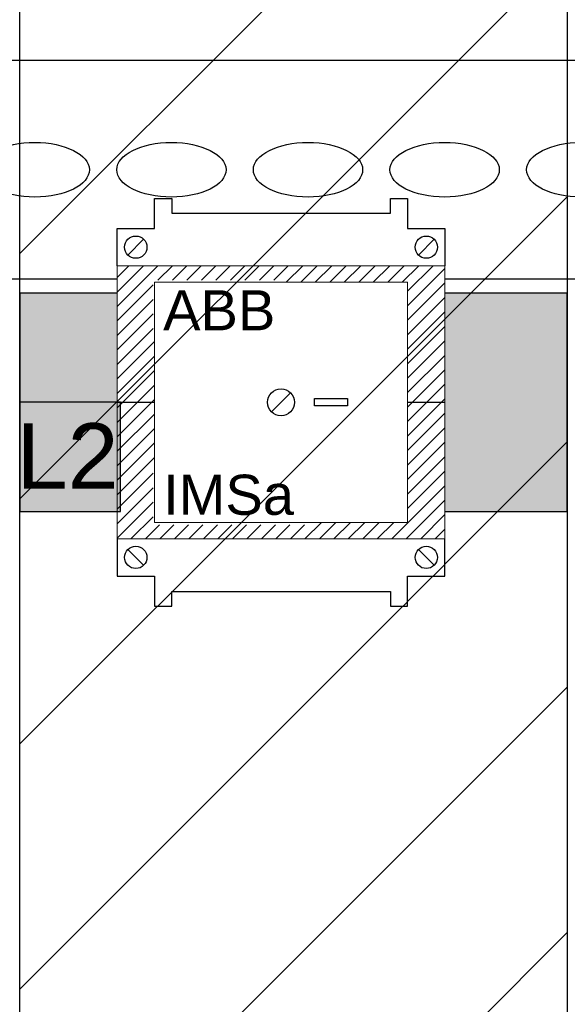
# Model space of a CAD drawing. Header units: millimetres. Extents: x -11513 to 3649, y 2330 to 12522.
# Tile 20 of 75: x -9882 to -9780, y 8247 to 8431. Entities that reach past the tile are written whole.
import ezdxf

# ---------------------------------------------------------------- set-up
doc = ezdxf.new("R2010")
doc.units = ezdxf.units.MM
doc.layers.add('Aparatura', color=7, linetype='Continuous')
doc.styles.add('Arial h-20', font='ARIAL.TTF', dxfattribs={"height": 20})
doc.styles.get("Standard").update_dxf_attribs({"font": 'arial.ttf'})

# ---------------------------------------------------------------- blocks, each defined once
blk = doc.blocks.new('wspornik rozłączników')
at = {"layer": 'Aparatura', "linetype": 'Continuous'}
blk.add_lwpolyline([(0, 0), (780, 0), (780, 40), (0, 40)], close=True, dxfattribs=at)
for centre in [(439.68, 20), (464.68, 20), (489.68, 20), (514.68, 20), (539.68, 20)]:
    blk.add_ellipse(centre, major_axis=(10, 0), ratio=0.5, dxfattribs=at)
blk = doc.blocks.new('rozmieszczenie aparatury cz siłowa')
blk.add_blockref('wspornik rozłączników', (12.36, 654.49))
blk = doc.blocks.new('Przekładniki IMSa')
at = {"linetype": 'Continuous', "lineweight": 0}
blk.add_wipeout([(-30, -2.81), (-23.17, -2.81), (-23.17, 2.69), (-20, 2.69), (-20, 0), (20, 0), (20, 2.69), (23.17, 2.69), (23.17, -2.81), (30, -2.81), (30, -66.46), (23.17, -66.46), (23.17, -71.96), (20, -71.96), (20, -69.28), (-20, -69.28), (-20, -71.96), (-23.17, -71.96), (-23.17, -66.46), (-30, -66.46)], dxfattribs=at).dxf.layer = 'Aparatura'
blk.add_wipeout([(-30, -2.81), (-23.17, -2.81), (-23.17, 2.69), (-20, 2.69), (-20, 0), (20, 0), (20, 2.69), (23.17, 2.69), (23.17, -2.81), (30, -2.81), (30, -66.46), (23.17, -66.46), (23.17, -71.96), (20, -71.96), (20, -69.28), (-20, -69.28), (-20, -71.96), (-23.17, -71.96), (-23.17, -66.46), (-30, -66.46)], dxfattribs=at)
at = {"layer": 'Aparatura', "linetype": 'Continuous', "lineweight": 0}
h = blk.add_hatch(dxfattribs=at)
h.set_pattern_fill('ANSI31', color=252, scale=15, style=0)
h.set_pattern_definition([(45, (-40.0093, 29.6859), (-1.325825, 1.325825), [])])
h.paths.add_polyline_path([(23.17, -34.64), (23.17, -56.62), (4.79, -56.62), (4.79, -57.07), (-23.41, -57.07), (-23.41, -46.05), (-23.17, -46.05), (-23.17, -34.64), (-30, -34.64), (-30, -59.64), (30, -59.64), (30, -34.64)])
h.paths.add_polyline_path([(-30, -9.64), (-30, -34.64), (-23.17, -34.64), (-23.17, -23.3), (-23.41, -23.3), (-23.41, -12.28), (-0.13, -12.28), (-0.13, -12.66), (23.17, -12.66), (23.17, -34.64), (30, -34.64), (30, -9.64)])
at = {"layer": 'Aparatura', "linetype": 'Continuous'}
for p, q in [((-1.74, -36.38), (1.74, -32.9)), ((-30, -34.64), (-23.17, -34.64)), ((23.17, -34.64), (30, -34.64))]:
    blk.add_line(p, q, dxfattribs=at)
at = {"layer": 'Aparatura', "color": 56, "linetype": 'Continuous', "flags": 128}
for points in [[(-30, -9.63), (-30, -2.81), (-23.17, -2.81), (-23.17, 2.69), (-20, 2.69), (-20, 0), (10, 0), (20, 0), (20, 2.69), (23.17, 2.69), (23.17, -2.81), (30, -2.81), (30, -9.63)], [(-28.03, -7.67), (-25.14, -4.79)], [(25.14, -7.67), (28.03, -4.79)], [(-30, -59.65), (-30, -66.46), (-23.17, -66.46), (-23.17, -71.96), (-20, -71.96), (-20, -69.28), (10, -69.28), (20, -69.28), (20, -71.96), (23.17, -71.96), (23.17, -66.46), (30, -66.46), (30, -59.65)], [(-28.03, -61.6), (-25.14, -64.49)], [(25.14, -61.6), (28.03, -64.49)]]:
    blk.add_lwpolyline(points, dxfattribs=at)
at = {"layer": 'Aparatura', "linetype": 'Continuous', "lineweight": 0, "flags": 128}
blk.add_lwpolyline([(-30, -59.64), (-30, -9.64), (30, -9.64), (30, -59.64)], close=True, dxfattribs=at)
at = {"layer": 'Aparatura', "linetype": 'Continuous', "lineweight": 0}
blk.add_lwpolyline([(-23.17, -12.66), (23.17, -12.66), (23.17, -56.62), (-23.17, -56.62)], close=True, dxfattribs=at)
at = {"layer": 'Aparatura', "linetype": 'Continuous'}
blk.add_lwpolyline([(6.11, -33.97), (12.18, -33.97), (12.18, -35.31), (6.11, -35.31)], close=True, dxfattribs=at)
at = {"layer": 'Aparatura', "color": 56, "linetype": 'Continuous'}
for centre in [(-26.58, -6.23), (26.58, -6.23), (-26.58, -63.04), (26.58, -63.04)]:
    blk.add_circle(centre, 2.04, dxfattribs=at)
at = {"layer": 'Aparatura', "linetype": 'Continuous'}
blk.add_circle((0, -34.64), 2.46, dxfattribs=at)
at = {"layer": 'Aparatura', "color": 1, "linetype": 'Continuous'}
for s, p in [('ABB', (-21.58, -21.46)), ('IMSa', (-21.58, -55.24))]:
    blk.add_text(s, height=7.346, dxfattribs=at).set_placement(p)
blk = doc.blocks.new('Przekładniki- widok')
at = {"layer": 'Aparatura'}
h = blk.add_hatch(color=256, dxfattribs=at)
h.set_gradient(color1=(255, 127, 0), color2=(255, 127, 0), rotation=40)
h.paths.add_polyline_path([(-16250.94, 8328.32), (-16150.74, 8328.32), (-16150.74, 8368.32), (-16250.94, 8368.32)])
at = {"layer": 'Aparatura', "linetype": 'Continuous'}
blk.add_lwpolyline([(-16250.94, 8622.63), (-16150.74, 8622.63), (-16150.74, 7934.87), (-16250.94, 7934.87)], close=True, dxfattribs=at)
at = {"layer": 'Aparatura'}
blk.add_lwpolyline([(-16250.94, 8328.32), (-16150.74, 8328.32), (-16150.74, 8368.32), (-16250.94, 8368.32)], close=True, dxfattribs=at)
at = {"layer": 'Aparatura', "color": 18, "true_color": 0x000000, "style": 'Arial h-20'}
blk.add_text('L2', height=12, dxfattribs=at).set_placement((-16251.5, 8332.48))
at = {"layer": 'Aparatura'}
blk.add_blockref('Przekładniki IMSa', (-16203.12, 8382.96), dxfattribs=at)
at = {"layer": 'Aparatura', "linetype": 'Continuous'}
h = blk.add_hatch(dxfattribs=at)
h.set_pattern_fill('ANSI31', color=0, scale=10, style=0)
h.set_pattern_definition([(45, (-298191.252, -170361.92), (-22.4506403, 22.4506403), [])])
h.paths.add_polyline_path([(-16150.74, 8622.63), (-16250.94, 8622.63), (-16250.94, 7934.87), (-16150.74, 7934.87)])
at = {"layer": 'Aparatura'}
h = blk.add_hatch(color=256, dxfattribs=at)
h.set_gradient(color1=(255, 255, 0), color2=(255, 255, 0), rotation=40)
h.paths.add_polyline_path([(-16250.94, 8328.32), (-16232.5, 8328.32), (-16232.5, 8348.32), (-16250.94, 8348.32)])
blk.add_lwpolyline([(-16250.94, 8328.32), (-16232.5, 8328.32), (-16232.5, 8348.32), (-16250.94, 8348.32)], close=True, dxfattribs=at)

msp = doc.modelspace()

# ---------------------------------------------------------------- block references
at = {"xscale": 1.02, "yscale": 1.02, "zscale": 1.02}
msp.add_blockref('rozmieszczenie aparatury cz siłowa', (-10340.19, 7714.97), dxfattribs=at)

# ---------------------------------------------------------------- next in the draw order: block references
msp.add_blockref('Przekładniki- widok', (6694.04, -155.77), dxfattribs=at)

doc.saveas('drawing.dxf')
